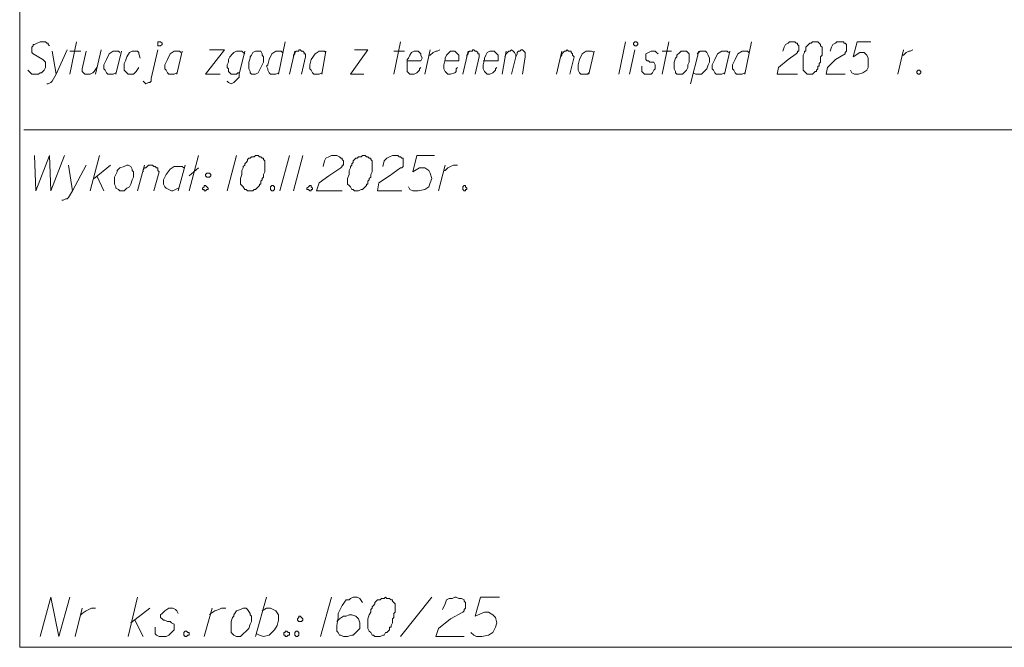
# Model space of a CAD drawing. Header units: metres. Extents: x 7431553 to 7432401, y 5544342 to 5544539.
# Tile 1 of 180: x 7432056 to 7432087, y 5544343 to 5544363. Entities that reach past the tile are written whole.
import ezdxf

# ---------------------------------------------------------------- set-up
doc = ezdxf.new("R2010")
doc.units = ezdxf.units.M
doc.header["$MEASUREMENT"] = 0
doc.layers.add('BG-PR90-PB-PZT-PZT01_2026_04_14$0$MAPA DCP', color=7, linetype='Continuous', lineweight=0)
doc.layers.add('PRIMETECH_XREF', color=7, linetype='Continuous', lineweight=5)

# ---------------------------------------------------------------- blocks, each defined once
blk = doc.blocks.new('BG-PR90-PB-PZT-PZT01_2026_04_14$0$Naddrwiną2025_v2klauzulap')
at = {"layer": 'BG-PR90-PB-PZT-PZT01_2026_04_14$0$MAPA DCP', "linetype": 'Continuous', "lineweight": 9, "transparency": 33554687}
for points in [[(7431819.359, 5544470.114), (7431819.359, 5544551.478)], [(7431803.188, 5544470.241), (7431803.188, 5544503.43)], [(7431800.859, 5544497.672), (7431800.859, 5544497.715), (7431800.775, 5544497.799), (7431800.732, 5544497.884), (7431800.732, 5544497.926), (7431800.69, 5544498.011)], [(7431801.452, 5544497.545), (7431800.69, 5544497.715)], [(7431800.436, 5544496.699), (7431800.436, 5544496.275), (7431800.902, 5544496.148), (7431800.775, 5544496.36), (7431800.775, 5544496.487), (7431800.859, 5544496.572), (7431800.944, 5544496.614), (7431801.071, 5544496.614), (7431801.24, 5544496.614), (7431801.325, 5544496.572), (7431801.41, 5544496.445), (7431801.452, 5544496.318), (7431801.452, 5544496.191), (7431801.41, 5544496.106), (7431801.325, 5544496.064)], [(7431800.732, 5544495.429), (7431800.605, 5544495.471), (7431800.521, 5544495.513), (7431800.478, 5544495.598), (7431800.436, 5544495.64), (7431800.436, 5544495.683), (7431800.436, 5544495.725), (7431800.436, 5544495.81), (7431800.436, 5544495.852), (7431800.478, 5544495.852), (7431800.478, 5544495.894), (7431800.521, 5544495.937), (7431800.563, 5544495.937), (7431800.605, 5544495.937), (7431800.648, 5544495.937), (7431800.69, 5544495.937), (7431800.732, 5544495.937), (7431800.775, 5544495.894), (7431800.817, 5544495.894), (7431800.986, 5544495.598), (7431801.24, 5544495.344), (7431801.452, 5544495.302), (7431801.452, 5544495.894)], [(7431800.732, 5544493.947), (7431800.605, 5544493.989), (7431800.521, 5544494.032), (7431800.478, 5544494.116), (7431800.436, 5544494.159), (7431800.436, 5544494.201), (7431800.436, 5544494.243), (7431800.436, 5544494.286), (7431800.436, 5544494.328), (7431800.478, 5544494.37), (7431800.478, 5544494.413), (7431800.521, 5544494.413), (7431800.563, 5544494.455), (7431800.605, 5544494.455), (7431800.648, 5544494.455), (7431800.69, 5544494.455), (7431800.732, 5544494.455), (7431800.732, 5544494.413), (7431800.775, 5544494.413), (7431800.817, 5544494.37), (7431800.986, 5544494.116), (7431801.24, 5544493.82), (7431801.452, 5544493.778), (7431801.452, 5544494.413)], [(7431800.436, 5544492.973), (7431801.452, 5544492.762)], [(7431800.775, 5544492.889), (7431800.732, 5544492.846), (7431800.732, 5544492.677), (7431800.817, 5544492.55), (7431800.986, 5544492.465), (7431801.156, 5544492.381), (7431801.198, 5544492.381), (7431801.283, 5544492.381), (7431801.325, 5544492.423), (7431801.41, 5544492.465), (7431801.452, 5544492.508), (7431801.452, 5544492.592), (7431801.452, 5544492.635), (7431801.452, 5544492.677), (7431801.41, 5544492.762)], [(7431800.732, 5544492.296), (7431801.452, 5544492.127)], [(7431800.775, 5544492.254), (7431800.732, 5544492.211), (7431800.732, 5544492.042), (7431800.817, 5544491.915), (7431800.986, 5544491.83), (7431801.156, 5544491.746), (7431801.198, 5544491.746), (7431801.283, 5544491.746), (7431801.325, 5544491.788), (7431801.41, 5544491.83), (7431801.452, 5544491.873), (7431801.452, 5544491.957), (7431801.452, 5544492), (7431801.452, 5544492.042), (7431801.41, 5544492.127)], [(7431800.817, 5544491.28), (7431800.732, 5544491.365), (7431800.732, 5544491.534), (7431800.775, 5544491.576), (7431800.859, 5544491.619), (7431800.944, 5544491.661), (7431801.029, 5544491.661), (7431801.071, 5544491.661), (7431801.156, 5544491.619), (7431801.283, 5544491.576), (7431801.367, 5544491.492), (7431801.452, 5544491.407), (7431801.452, 5544491.322), (7431801.452, 5544491.238), (7431801.41, 5544491.153)], [(7431801.748, 5544491.068), (7431800.732, 5544491.322)], [(7431800.732, 5544490.179), (7431800.732, 5544490.476)], [(7431801.452, 5544490.179), (7431800.436, 5544490.391)], [(7431800.817, 5544490.052), (7431800.775, 5544490.01), (7431800.732, 5544489.968), (7431800.732, 5544489.841), (7431800.775, 5544489.756), (7431800.817, 5544489.671), (7431800.902, 5544489.671), (7431800.944, 5544489.671), (7431800.986, 5544489.671), (7431801.029, 5544489.714), (7431801.029, 5544489.756), (7431801.071, 5544489.798), (7431801.071, 5544489.883), (7431801.071, 5544489.925), (7431801.156, 5544489.968), (7431801.198, 5544489.968), (7431801.283, 5544489.968), (7431801.325, 5544489.925), (7431801.41, 5544489.883), (7431801.452, 5544489.841), (7431801.452, 5544489.756), (7431801.452, 5544489.714), (7431801.452, 5544489.629), (7431801.41, 5544489.587), (7431801.367, 5544489.544), (7431801.325, 5544489.544), (7431801.283, 5544489.544), (7431801.198, 5544489.544)], [(7431801.452, 5544489.163), (7431800.69, 5544489.333)], [(7431801.452, 5544488.825), (7431800.436, 5544489.036)], [(7431800.732, 5544488.063), (7431801.452, 5544487.893)], [(7431800.775, 5544488.063), (7431800.732, 5544487.978), (7431800.732, 5544487.809), (7431800.817, 5544487.682), (7431800.986, 5544487.597), (7431801.156, 5544487.555), (7431801.198, 5544487.555), (7431801.283, 5544487.555), (7431801.325, 5544487.555), (7431801.41, 5544487.597), (7431801.452, 5544487.639), (7431801.452, 5544487.724), (7431801.452, 5544487.766), (7431801.452, 5544487.851), (7431801.41, 5544487.893)], [(7431800.902, 5544487.004), (7431800.859, 5544487.047), (7431800.817, 5544487.047), (7431800.775, 5544487.089), (7431800.732, 5544487.131), (7431800.732, 5544487.174), (7431800.69, 5544487.216), (7431800.732, 5544487.258), (7431800.732, 5544487.301), (7431800.732, 5544487.343), (7431800.775, 5544487.343), (7431800.817, 5544487.385), (7431800.859, 5544487.385), (7431800.902, 5544487.428), (7431801.452, 5544487.301)], [(7431801.452, 5544486.877), (7431800.732, 5544487.047)], [(7431800.902, 5544485.269), (7431800.817, 5544485.311), (7431800.775, 5544485.353), (7431800.732, 5544485.396), (7431800.732, 5544485.438), (7431800.69, 5544485.48), (7431800.732, 5544485.523), (7431800.775, 5544485.565), (7431800.859, 5544485.607), (7431800.902, 5544485.607), (7431800.817, 5544485.65), (7431800.775, 5544485.65), (7431800.732, 5544485.692), (7431800.732, 5544485.734), (7431800.69, 5544485.777), (7431800.69, 5544485.819), (7431800.732, 5544485.861), (7431800.775, 5544485.904), (7431800.859, 5544485.904), (7431800.902, 5544485.904), (7431801.452, 5544485.819)], [(7431801.452, 5544485.48), (7431800.902, 5544485.607)], [(7431801.452, 5544485.184), (7431800.732, 5544485.311)], [(7431801.029, 5544484.591), (7431801.029, 5544485.057), (7431800.859, 5544485.057), (7431800.817, 5544485.015), (7431800.732, 5544484.93), (7431800.732, 5544484.845), (7431800.732, 5544484.803), (7431800.775, 5544484.718), (7431800.859, 5544484.676), (7431800.944, 5544484.634), (7431800.986, 5544484.634), (7431801.156, 5544484.591), (7431801.24, 5544484.591), (7431801.283, 5544484.591), (7431801.367, 5544484.634), (7431801.452, 5544484.718), (7431801.452, 5544484.761), (7431801.452, 5544484.803), (7431801.41, 5544484.888), (7431801.367, 5544484.93), (7431801.325, 5544484.972), (7431801.283, 5544484.972), (7431801.24, 5544485.015)], [(7431817.793, 5544485.099), (7431817.793, 5544484.507), (7431818.385, 5544484.337), (7431818.258, 5544484.634), (7431818.258, 5544484.761), (7431818.343, 5544484.888), (7431818.428, 5544484.972), (7431818.597, 5544485.015), (7431818.724, 5544484.972), (7431818.893, 5544484.888), (7431818.978, 5544484.761), (7431819.02, 5544484.549), (7431819.02, 5544484.38), (7431818.978, 5544484.295), (7431818.893, 5544484.21)], [(7431800.902, 5544484.083), (7431800.859, 5544484.083), (7431800.817, 5544484.126), (7431800.775, 5544484.126), (7431800.732, 5544484.168), (7431800.732, 5544484.21), (7431800.732, 5544484.253), (7431800.69, 5544484.253), (7431800.69, 5544484.295), (7431800.732, 5544484.337), (7431800.732, 5544484.38), (7431800.775, 5544484.422), (7431800.817, 5544484.422), (7431800.817, 5544484.464), (7431800.859, 5544484.464), (7431800.902, 5544484.464), (7431801.452, 5544484.337)], [(7431801.452, 5544483.956), (7431800.732, 5544484.126)], [(7431818.174, 5544483.321), (7431818.004, 5544483.406), (7431817.877, 5544483.448), (7431817.835, 5544483.533), (7431817.835, 5544483.618), (7431817.793, 5544483.702), (7431817.793, 5544483.745), (7431817.835, 5544483.829), (7431817.835, 5544483.872), (7431817.835, 5544483.914), (7431817.877, 5544483.999), (7431817.92, 5544483.999), (7431817.962, 5544484.041), (7431818.004, 5544484.041), (7431818.047, 5544484.041), (7431818.131, 5544484.041), (7431818.174, 5544483.999), (7431818.216, 5544483.999), (7431818.258, 5544483.956), (7431818.47, 5544483.575), (7431818.766, 5544483.194), (7431819.02, 5544483.11), (7431819.02, 5544483.999)], [(7431801.029, 5544483.406), (7431801.029, 5544483.829), (7431800.859, 5544483.829), (7431800.817, 5544483.787), (7431800.732, 5544483.702), (7431800.732, 5544483.66), (7431800.732, 5544483.575), (7431800.775, 5544483.533), (7431800.859, 5544483.448), (7431800.944, 5544483.406), (7431800.986, 5544483.406), (7431801.156, 5544483.364), (7431801.24, 5544483.364), (7431801.283, 5544483.364), (7431801.367, 5544483.406), (7431801.452, 5544483.491), (7431801.452, 5544483.533), (7431801.452, 5544483.575), (7431801.41, 5544483.702), (7431801.367, 5544483.745), (7431801.325, 5544483.745), (7431801.283, 5544483.745), (7431801.24, 5544483.787)], [(7431804.458, 5544483.364), (7431804.458, 5544483.406), (7431804.373, 5544483.491), (7431804.331, 5544483.575), (7431804.288, 5544483.66), (7431804.288, 5544483.787)], [(7431805.093, 5544483.194), (7431804.288, 5544483.406)], [(7431800.859, 5544482.898), (7431800.859, 5544482.94), (7431800.775, 5544483.025), (7431800.732, 5544483.11), (7431800.732, 5544483.152), (7431800.69, 5544483.237)], [(7431803.992, 5544483.067), (7431803.992, 5544482.517), (7431804.5, 5544482.39), (7431804.373, 5544482.602), (7431804.373, 5544482.771), (7431804.458, 5544482.898), (7431804.542, 5544482.94), (7431804.712, 5544482.983), (7431804.839, 5544482.94), (7431804.966, 5544482.898), (7431805.05, 5544482.771), (7431805.093, 5544482.559), (7431805.093, 5544482.39), (7431805.05, 5544482.305), (7431804.966, 5544482.263)], [(7431801.452, 5544482.771), (7431800.69, 5544482.94)], [(7431819.02, 5544482.009), (7431817.793, 5544482.983)], [(7431801.029, 5544482.221), (7431801.029, 5544482.644), (7431800.944, 5544482.686), (7431800.859, 5544482.644), (7431800.817, 5544482.644), (7431800.732, 5544482.559), (7431800.732, 5544482.475), (7431800.732, 5544482.432), (7431800.775, 5544482.348), (7431800.859, 5544482.305), (7431800.944, 5544482.263), (7431800.986, 5544482.221), (7431801.156, 5544482.221), (7431801.24, 5544482.221), (7431801.283, 5544482.221), (7431801.367, 5544482.221), (7431801.452, 5544482.305), (7431801.452, 5544482.348), (7431801.452, 5544482.432), (7431801.41, 5544482.517), (7431801.367, 5544482.559), (7431801.325, 5544482.602), (7431801.283, 5544482.602), (7431801.24, 5544482.644)], [(7431801.452, 5544481.797), (7431800.436, 5544482.009)], [(7431800.732, 5544481.797), (7431800.732, 5544482.136)], [(7431804.331, 5544481.459), (7431804.161, 5544481.501), (7431804.077, 5544481.586), (7431804.034, 5544481.67), (7431803.992, 5544481.755), (7431803.992, 5544481.797), (7431803.992, 5544481.84), (7431803.992, 5544481.924), (7431804.034, 5544481.967), (7431804.034, 5544482.009), (7431804.077, 5544482.051), (7431804.077, 5544482.094), (7431804.119, 5544482.094), (7431804.161, 5544482.094), (7431804.204, 5544482.094), (7431804.246, 5544482.094), (7431804.288, 5544482.094), (7431804.331, 5544482.094), (7431804.373, 5544482.051), (7431804.373, 5544482.009), (7431804.627, 5544481.67), (7431804.839, 5544481.332), (7431805.092, 5544481.289), (7431805.092, 5544482.051)], [(7431800.69, 5544480.57), (7431800.69, 5544480.993), (7431801.452, 5544480.443), (7431801.452, 5544480.866)], [(7431817.962, 5544480.824), (7431817.835, 5544480.739), (7431817.793, 5544480.654), (7431817.793, 5544480.527), (7431817.835, 5544480.443), (7431817.877, 5544480.4), (7431817.877, 5544480.316), (7431818.047, 5544480.189), (7431818.301, 5544480.062), (7431818.428, 5544480.062), (7431818.682, 5544480.019), (7431818.851, 5544480.019), (7431818.893, 5544480.062), (7431818.978, 5544480.104), (7431818.978, 5544480.146), (7431819.02, 5544480.231), (7431819.02, 5544480.358), (7431818.978, 5544480.485), (7431818.978, 5544480.527), (7431818.893, 5544480.612), (7431818.766, 5544480.739), (7431818.639, 5544480.739), (7431818.597, 5544480.739), (7431818.47, 5544480.697), (7431818.428, 5544480.654), (7431818.385, 5544480.612), (7431818.343, 5544480.485), (7431818.343, 5544480.4), (7431818.385, 5544480.316), (7431818.385, 5544480.231), (7431818.47, 5544480.104), (7431818.512, 5544480.062), (7431818.555, 5544480.019)], [(7431804.331, 5544479.596), (7431804.161, 5544479.638), (7431804.077, 5544479.681), (7431804.034, 5544479.765), (7431803.992, 5544479.85), (7431803.992, 5544479.892), (7431803.992, 5544479.935), (7431803.992, 5544480.019), (7431804.034, 5544480.104), (7431804.077, 5544480.146), (7431804.077, 5544480.189), (7431804.119, 5544480.189), (7431804.161, 5544480.231), (7431804.204, 5544480.231), (7431804.246, 5544480.231), (7431804.288, 5544480.231), (7431804.288, 5544480.189), (7431804.331, 5544480.189), (7431804.373, 5544480.146), (7431804.627, 5544479.765), (7431804.839, 5544479.469), (7431805.092, 5544479.384), (7431805.092, 5544480.189)], [(7431800.732, 5544479.681), (7431801.452, 5544479.554)], [(7431800.775, 5544479.681), (7431800.732, 5544479.638), (7431800.732, 5544479.469), (7431800.817, 5544479.342), (7431800.986, 5544479.215), (7431801.156, 5544479.173), (7431801.198, 5544479.173), (7431801.283, 5544479.173), (7431801.325, 5544479.215), (7431801.41, 5544479.257), (7431801.452, 5544479.3), (7431801.452, 5544479.384), (7431801.452, 5544479.427), (7431801.452, 5544479.469), (7431801.41, 5544479.554)], [(7431817.793, 5544479.85), (7431819.02, 5544479.511)], [(7431800.902, 5544478.665), (7431800.859, 5544478.665), (7431800.817, 5544478.707), (7431800.775, 5544478.707), (7431800.732, 5544478.749), (7431800.732, 5544478.792), (7431800.732, 5544478.834), (7431800.69, 5544478.834), (7431800.69, 5544478.876), (7431800.732, 5544478.919), (7431800.732, 5544478.961), (7431800.775, 5544479.003), (7431800.817, 5544479.003), (7431800.817, 5544479.046), (7431800.859, 5544479.046), (7431800.902, 5544479.046), (7431801.452, 5544478.919)], [(7431803.992, 5544478.961), (7431805.093, 5544478.665)], [(7431801.452, 5544478.538), (7431800.732, 5544478.707)], [(7431803.992, 5544478.538), (7431805.093, 5544478.241)], [(7431800.436, 5544478.411), (7431801.452, 5544478.199)], [(7431800.775, 5544478.326), (7431800.732, 5544478.284), (7431800.732, 5544478.114), (7431800.817, 5544477.987), (7431800.986, 5544477.903), (7431801.156, 5544477.86), (7431801.198, 5544477.818), (7431801.283, 5544477.86), (7431801.325, 5544477.86), (7431801.41, 5544477.903), (7431801.452, 5544477.945), (7431801.452, 5544478.03), (7431801.452, 5544478.072), (7431801.452, 5544478.114), (7431801.41, 5544478.199)], [(7431818.216, 5544477.691), (7431818.131, 5544477.818), (7431818.131, 5544477.945), (7431818.174, 5544478.03), (7431818.216, 5544478.114), (7431818.343, 5544478.199), (7431818.512, 5544478.199), (7431818.682, 5544478.157), (7431818.809, 5544478.072), (7431818.978, 5544477.903), (7431819.02, 5544477.733), (7431818.978, 5544477.606), (7431818.936, 5544477.522)], [(7431819.02, 5544477.479), (7431817.793, 5544477.818)], [(7431801.41, 5544476.971), (7431801.41, 5544476.929), (7431801.452, 5544476.887), (7431801.452, 5544476.717), (7431801.41, 5544476.675), (7431801.367, 5544476.633), (7431801.283, 5544476.633), (7431801.24, 5544476.59), (7431801.156, 5544476.59), (7431801.071, 5544476.633), (7431800.986, 5544476.633), (7431800.902, 5544476.675), (7431800.817, 5544476.76), (7431800.775, 5544476.802), (7431800.732, 5544476.887), (7431800.732, 5544476.971), (7431800.732, 5544477.056), (7431800.817, 5544477.141)], [(7431800.732, 5544477.141), (7431801.452, 5544476.971), (7431801.537, 5544476.971), (7431801.579, 5544476.929), (7431801.621, 5544476.887), (7431801.706, 5544476.802), (7431801.748, 5544476.717), (7431801.706, 5544476.633), (7431801.664, 5544476.59)], [(7431803.992, 5544476.887), (7431805.093, 5544476.59)], [(7431800.69, 5544476.04), (7431800.69, 5544476.506), (7431801.452, 5544475.913), (7431801.452, 5544476.379)], [(7431818.343, 5544476.04), (7431818.301, 5544476.082), (7431818.216, 5544476.209), (7431818.174, 5544476.336), (7431818.131, 5544476.421), (7431818.131, 5544476.548)], [(7431819.02, 5544475.871), (7431818.131, 5544476.125)], [(7431805.093, 5544475.405), (7431803.992, 5544475.701)], [(7431804.627, 5544475.405), (7431804.373, 5544475.701)], [(7431800.732, 5544475.193), (7431801.452, 5544475.024)], [(7431800.775, 5544475.151), (7431800.732, 5544475.109), (7431800.732, 5544474.939), (7431800.817, 5544474.812), (7431800.986, 5544474.728), (7431801.156, 5544474.643), (7431801.198, 5544474.643), (7431801.283, 5544474.643), (7431801.325, 5544474.686), (7431801.41, 5544474.728), (7431801.452, 5544474.77), (7431801.452, 5544474.855), (7431801.452, 5544474.897), (7431801.452, 5544474.939), (7431801.41, 5544475.024)], [(7431804.288, 5544475.278), (7431805.093, 5544475.066)], [(7431804.373, 5544475.236), (7431804.331, 5544475.193), (7431804.331, 5544474.939), (7431804.415, 5544474.812), (7431804.585, 5544474.686), (7431804.754, 5544474.601), (7431804.839, 5544474.601), (7431804.881, 5544474.601), (7431804.966, 5544474.643), (7431805.008, 5544474.686), (7431805.05, 5544474.77), (7431805.093, 5544474.855), (7431805.093, 5544474.897), (7431805.05, 5544474.982), (7431805.008, 5544475.066)], [(7431818.301, 5544475.066), (7431818.216, 5544475.024), (7431818.174, 5544474.982), (7431818.131, 5544474.897), (7431818.131, 5544474.812), (7431818.131, 5544474.77), (7431818.216, 5544474.643), (7431818.301, 5544474.559), (7431818.343, 5544474.516), (7431818.428, 5544474.516), (7431818.47, 5544474.559), (7431818.512, 5544474.601), (7431818.512, 5544474.643), (7431818.555, 5544474.728), (7431818.555, 5544474.812), (7431818.597, 5544474.855), (7431818.639, 5544474.939), (7431818.724, 5544474.939), (7431818.809, 5544474.939), (7431818.851, 5544474.897), (7431818.936, 5544474.812), (7431818.978, 5544474.77), (7431819.02, 5544474.686), (7431819.02, 5544474.601), (7431819.02, 5544474.474), (7431818.978, 5544474.389), (7431818.936, 5544474.347), (7431818.851, 5544474.347), (7431818.809, 5544474.347), (7431818.724, 5544474.347)], [(7431804.5, 5544473.966), (7431804.458, 5544473.966), (7431804.373, 5544474.008), (7431804.373, 5544474.051), (7431804.331, 5544474.093), (7431804.288, 5544474.135), (7431804.288, 5544474.178), (7431804.288, 5544474.22), (7431804.288, 5544474.262), (7431804.331, 5544474.305), (7431804.331, 5544474.347), (7431804.373, 5544474.389), (7431804.373, 5544474.432), (7431804.415, 5544474.432), (7431804.458, 5544474.432), (7431804.5, 5544474.474), (7431805.093, 5544474.305)], [(7431801.664, 5544473.966), (7431801.706, 5544474.008), (7431801.748, 5544474.051), (7431801.706, 5544474.135), (7431801.706, 5544474.178), (7431801.664, 5544474.22), (7431801.579, 5544474.22), (7431800.69, 5544474.432)], [(7431818.597, 5544473.585), (7431818.131, 5544474.178)], [(7431800.944, 5544473.881), (7431800.817, 5544473.839), (7431800.775, 5544473.839), (7431800.732, 5544473.796), (7431800.732, 5544473.712), (7431800.732, 5544473.627), (7431800.775, 5544473.543), (7431800.902, 5544473.458), (7431801.029, 5544473.416), (7431801.113, 5544473.373), (7431801.283, 5544473.373), (7431801.325, 5544473.373), (7431801.367, 5544473.416), (7431801.452, 5544473.5), (7431801.452, 5544473.543), (7431801.452, 5544473.627), (7431801.452, 5544473.67), (7431801.367, 5544473.754), (7431801.24, 5544473.839)], [(7431805.093, 5544473.796), (7431804.288, 5544474.008)], [(7431818.512, 5544473.712), (7431819.02, 5544473.966)], [(7431819.02, 5544473.5), (7431817.793, 5544473.796)], [(7431800.732, 5544473.289), (7431801.452, 5544473.119)], [(7431800.775, 5544473.246), (7431800.732, 5544473.204), (7431800.732, 5544473.035), (7431800.817, 5544472.908), (7431800.986, 5544472.823), (7431801.156, 5544472.738), (7431801.198, 5544472.738), (7431801.283, 5544472.738), (7431801.325, 5544472.781), (7431801.41, 5544472.823), (7431801.452, 5544472.865), (7431801.452, 5544472.95), (7431801.452, 5544472.992), (7431801.452, 5544473.035), (7431801.41, 5544473.119)], [(7431804.712, 5544472.442), (7431804.288, 5544472.95)], [(7431801.452, 5544472.484), (7431800.69, 5544472.654)], [(7431805.093, 5544472.315), (7431803.992, 5544472.611)], [(7431804.627, 5544472.527), (7431805.093, 5544472.738)], [(7431800.732, 5544472.188), (7431801.283, 5544472.061), (7431801.367, 5544472.061), (7431801.41, 5544472.103), (7431801.452, 5544472.146), (7431801.452, 5544472.188), (7431801.452, 5544472.23), (7431801.452, 5544472.315), (7431801.41, 5544472.4), (7431801.367, 5544472.442), (7431801.24, 5544472.527)], [(7431818.343, 5544472.019), (7431818.301, 5544472.061), (7431818.216, 5544472.188), (7431818.174, 5544472.273), (7431818.131, 5544472.357), (7431818.131, 5544472.484)], [(7431800.732, 5544471.68), (7431800.732, 5544472.019)], [(7431804.288, 5544472.188), (7431805.093, 5544471.765), (7431805.304, 5544471.638), (7431805.347, 5544471.595), (7431805.347, 5544471.553), (7431805.389, 5544471.468), (7431805.389, 5544471.426)], [(7431819.02, 5544471.849), (7431818.131, 5544472.061)], [(7431801.452, 5544471.68), (7431800.436, 5544471.892)], [(7431804.288, 5544471.638), (7431805.093, 5544471.765)], [(7431800.69, 5544471.595), (7431801.452, 5544471.257), (7431801.664, 5544471.13), (7431801.706, 5544471.087), (7431801.748, 5544471.003), (7431801.748, 5544470.96)], [(7431803.992, 5544470.579), (7431805.093, 5544470.622), (7431803.992, 5544471.045), (7431805.093, 5544471.087), (7431803.992, 5544471.511)], [(7431819.02, 5544470.749), (7431817.793, 5544471.087), (7431819.02, 5544471.341), (7431817.793, 5544471.68)], [(7431800.732, 5544471.13), (7431801.452, 5544471.257)], [(7431800.563, 5544471.045), (7431800.521, 5544471.003), (7431800.478, 5544471.003), (7431800.478, 5544470.96), (7431800.436, 5544470.918), (7431800.436, 5544470.876), (7431800.436, 5544470.833), (7431800.436, 5544470.791), (7431800.436, 5544470.749), (7431800.478, 5544470.664), (7431800.521, 5544470.579), (7431800.521, 5544470.537), (7431800.563, 5544470.537), (7431800.605, 5544470.495), (7431800.648, 5544470.495), (7431800.69, 5544470.495), (7431800.732, 5544470.495), (7431800.775, 5544470.495), (7431800.817, 5544470.537), (7431800.986, 5544470.833), (7431801.071, 5544470.918), (7431801.113, 5544470.918), (7431801.156, 5544470.918), (7431801.198, 5544470.918), (7431801.24, 5544470.918), (7431801.325, 5544470.876), (7431801.367, 5544470.833), (7431801.41, 5544470.791), (7431801.41, 5544470.749), (7431801.452, 5544470.706), (7431801.452, 5544470.664), (7431801.452, 5544470.622), (7431801.452, 5544470.579), (7431801.452, 5544470.537), (7431801.452, 5544470.495), (7431801.41, 5544470.452), (7431801.367, 5544470.41), (7431801.325, 5544470.368)], [(7431778.338, 5544470.114), (7431819.359, 5544470.114)]]:
    blk.add_lwpolyline(points, dxfattribs=at)
for points in [[(7431801.325, 5544498.18), (7431801.325, 5544498.223), (7431801.367, 5544498.265), (7431801.41, 5544498.265), (7431801.452, 5544498.223), (7431801.452, 5544498.18), (7431801.41, 5544498.138), (7431801.367, 5544498.138)], [(7431800.436, 5544494.963), (7431800.436, 5544494.878), (7431800.478, 5544494.836), (7431800.478, 5544494.794), (7431800.521, 5544494.751), (7431800.563, 5544494.709), (7431800.605, 5544494.667), (7431800.648, 5544494.667), (7431800.732, 5544494.667), (7431800.732, 5544494.624), (7431800.775, 5544494.624), (7431800.859, 5544494.582), (7431800.986, 5544494.582), (7431801.113, 5544494.582), (7431801.198, 5544494.582), (7431801.24, 5544494.582), (7431801.325, 5544494.582), (7431801.367, 5544494.624), (7431801.41, 5544494.667), (7431801.452, 5544494.709), (7431801.452, 5544494.751), (7431801.452, 5544494.794), (7431801.452, 5544494.836), (7431801.452, 5544494.878), (7431801.41, 5544494.921), (7431801.367, 5544494.963), (7431801.367, 5544495.005), (7431801.325, 5544495.005), (7431801.283, 5544495.048), (7431801.24, 5544495.048), (7431801.198, 5544495.048), (7431801.198, 5544495.09), (7431801.156, 5544495.09), (7431801.113, 5544495.09), (7431801.071, 5544495.132), (7431801.029, 5544495.132), (7431800.986, 5544495.132), (7431800.902, 5544495.132), (7431800.859, 5544495.175), (7431800.817, 5544495.175), (7431800.775, 5544495.175), (7431800.69, 5544495.175), (7431800.648, 5544495.175), (7431800.605, 5544495.175), (7431800.563, 5544495.132), (7431800.521, 5544495.132), (7431800.478, 5544495.09), (7431800.436, 5544495.048), (7431800.436, 5544495.005)], [(7431800.732, 5544490.857), (7431800.732, 5544490.941), (7431800.817, 5544491.026), (7431801.071, 5544491.026), (7431801.156, 5544490.984), (7431801.24, 5544490.984), (7431801.325, 5544490.941), (7431801.41, 5544490.857), (7431801.452, 5544490.814), (7431801.452, 5544490.687), (7431801.452, 5544490.645), (7431801.41, 5544490.603), (7431801.367, 5544490.603), (7431801.283, 5544490.56), (7431801.113, 5544490.56), (7431801.071, 5544490.56), (7431800.944, 5544490.603), (7431800.902, 5544490.645), (7431800.859, 5544490.645), (7431800.775, 5544490.73), (7431800.732, 5544490.772)], [(7431800.436, 5544489.333), (7431800.436, 5544489.375), (7431800.478, 5544489.417), (7431800.521, 5544489.417), (7431800.563, 5544489.375), (7431800.563, 5544489.333), (7431800.521, 5544489.29), (7431800.478, 5544489.29)], [(7431804.923, 5544483.999), (7431804.923, 5544484.041), (7431804.966, 5544484.041), (7431805.008, 5544484.083), (7431805.05, 5544484.083), (7431805.05, 5544484.041), (7431805.093, 5544484.041), (7431805.093, 5544483.999), (7431805.05, 5544483.956), (7431805.008, 5544483.956), (7431804.966, 5544483.956)], [(7431817.793, 5544481.543), (7431817.835, 5544481.501), (7431817.835, 5544481.416), (7431817.877, 5544481.374), (7431817.877, 5544481.289), (7431817.92, 5544481.247), (7431817.962, 5544481.205), (7431818.004, 5544481.205), (7431818.047, 5544481.162), (7431818.089, 5544481.12), (7431818.131, 5544481.12), (7431818.174, 5544481.078), (7431818.258, 5544481.078), (7431818.343, 5544481.035), (7431818.47, 5544480.993), (7431818.597, 5544480.993), (7431818.682, 5544480.993), (7431818.766, 5544480.993), (7431818.851, 5544481.035), (7431818.893, 5544481.078), (7431818.978, 5544481.12), (7431818.978, 5544481.162), (7431819.02, 5544481.205), (7431819.02, 5544481.247), (7431819.02, 5544481.289), (7431819.02, 5544481.374), (7431818.978, 5544481.459), (7431818.978, 5544481.501), (7431818.893, 5544481.543), (7431818.893, 5544481.586), (7431818.851, 5544481.628), (7431818.809, 5544481.67), (7431818.766, 5544481.67), (7431818.724, 5544481.67), (7431818.724, 5544481.713), (7431818.682, 5544481.713), (7431818.597, 5544481.755), (7431818.555, 5544481.755), (7431818.512, 5544481.755), (7431818.47, 5544481.755), (7431818.428, 5544481.797), (7431818.343, 5544481.797), (7431818.301, 5544481.797), (7431818.258, 5544481.84), (7431818.216, 5544481.84), (7431818.131, 5544481.84), (7431818.089, 5544481.84), (7431818.047, 5544481.84), (7431818.004, 5544481.84), (7431817.962, 5544481.797), (7431817.92, 5544481.755), (7431817.877, 5544481.755), (7431817.877, 5544481.713), (7431817.835, 5544481.67), (7431817.835, 5544481.628), (7431817.835, 5544481.586)], [(7431803.992, 5544480.866), (7431803.992, 5544480.824), (7431804.034, 5544480.781), (7431804.034, 5544480.697), (7431804.077, 5544480.654), (7431804.077, 5544480.612), (7431804.119, 5544480.57), (7431804.161, 5544480.527), (7431804.204, 5544480.527), (7431804.246, 5544480.485), (7431804.288, 5544480.485), (7431804.331, 5544480.443), (7431804.373, 5544480.443), (7431804.458, 5544480.4), (7431804.585, 5544480.4), (7431804.712, 5544480.358), (7431804.796, 5544480.358), (7431804.881, 5544480.358), (7431804.923, 5544480.4), (7431804.966, 5544480.443), (7431805.05, 5544480.485), (7431805.05, 5544480.527), (7431805.093, 5544480.57), (7431805.093, 5544480.612), (7431805.093, 5544480.654), (7431805.093, 5544480.697), (7431805.05, 5544480.781), (7431805.05, 5544480.824), (7431805.008, 5544480.866), (7431804.966, 5544480.908), (7431804.923, 5544480.951), (7431804.881, 5544480.951), (7431804.881, 5544480.993), (7431804.839, 5544480.993), (7431804.796, 5544480.993), (7431804.754, 5544481.035), (7431804.712, 5544481.035), (7431804.669, 5544481.078), (7431804.627, 5544481.078), (7431804.585, 5544481.078), (7431804.5, 5544481.12), (7431804.458, 5544481.12), (7431804.415, 5544481.12), (7431804.331, 5544481.12), (7431804.288, 5544481.12), (7431804.246, 5544481.12), (7431804.204, 5544481.12), (7431804.161, 5544481.12), (7431804.119, 5544481.078), (7431804.077, 5544481.078), (7431804.077, 5544481.035), (7431804.034, 5544480.993), (7431804.034, 5544480.951), (7431803.992, 5544480.908)], [(7431804.923, 5544479.173), (7431804.923, 5544479.215), (7431804.966, 5544479.215), (7431805.008, 5544479.257), (7431805.05, 5544479.257), (7431805.05, 5544479.215), (7431805.093, 5544479.215), (7431805.093, 5544479.173), (7431805.05, 5544479.13), (7431805.05, 5544479.088), (7431805.008, 5544479.088), (7431804.966, 5544479.13)], [(7431818.385, 5544478.834), (7431818.385, 5544478.876), (7431818.428, 5544478.919), (7431818.47, 5544478.961), (7431818.512, 5544478.961), (7431818.555, 5544478.919), (7431818.555, 5544478.876), (7431818.555, 5544478.834), (7431818.512, 5544478.792), (7431818.47, 5544478.792), (7431818.428, 5544478.834)], [(7431818.851, 5544478.749), (7431818.851, 5544478.792), (7431818.893, 5544478.834), (7431818.978, 5544478.834), (7431819.02, 5544478.792), (7431819.02, 5544478.749), (7431818.978, 5544478.707), (7431818.893, 5544478.707)], [(7431818.851, 5544478.411), (7431818.851, 5544478.453), (7431818.893, 5544478.495), (7431818.893, 5544478.538), (7431818.978, 5544478.538), (7431818.978, 5544478.495), (7431819.02, 5544478.453), (7431819.02, 5544478.411), (7431818.978, 5544478.411), (7431818.978, 5544478.368), (7431818.893, 5544478.368), (7431818.893, 5544478.411)], [(7431804.923, 5544477.987), (7431804.923, 5544478.03), (7431804.966, 5544478.072), (7431805.05, 5544478.072), (7431805.093, 5544478.03), (7431805.093, 5544477.987), (7431805.05, 5544477.945), (7431805.008, 5544477.945), (7431804.966, 5544477.945)], [(7431800.732, 5544477.564), (7431800.732, 5544477.649), (7431800.817, 5544477.691), (7431800.859, 5544477.691), (7431800.902, 5544477.733), (7431800.944, 5544477.733), (7431801.071, 5544477.733), (7431801.156, 5544477.691), (7431801.24, 5544477.649), (7431801.325, 5544477.606), (7431801.41, 5544477.564), (7431801.452, 5544477.479), (7431801.452, 5544477.395), (7431801.452, 5544477.352), (7431801.41, 5544477.31), (7431801.367, 5544477.31), (7431801.283, 5544477.268), (7431801.113, 5544477.268), (7431801.071, 5544477.268), (7431800.944, 5544477.31), (7431800.902, 5544477.31), (7431800.859, 5544477.352), (7431800.775, 5544477.395), (7431800.732, 5544477.479)], [(7431803.992, 5544477.522), (7431803.992, 5544477.479), (7431804.034, 5544477.437), (7431804.034, 5544477.352), (7431804.077, 5544477.31), (7431804.077, 5544477.268), (7431804.119, 5544477.225), (7431804.161, 5544477.225), (7431804.204, 5544477.183), (7431804.246, 5544477.141), (7431804.288, 5544477.141), (7431804.331, 5544477.098), (7431804.373, 5544477.098), (7431804.458, 5544477.056), (7431804.585, 5544477.056), (7431804.712, 5544477.014), (7431804.796, 5544477.014), (7431804.881, 5544477.014), (7431804.923, 5544477.056), (7431804.966, 5544477.098), (7431805.05, 5544477.141), (7431805.05, 5544477.183), (7431805.093, 5544477.225), (7431805.093, 5544477.268), (7431805.093, 5544477.31), (7431805.093, 5544477.395), (7431805.05, 5544477.437), (7431805.05, 5544477.479), (7431805.008, 5544477.522), (7431804.966, 5544477.564), (7431804.923, 5544477.606), (7431804.881, 5544477.606), (7431804.881, 5544477.649), (7431804.839, 5544477.649), (7431804.796, 5544477.649), (7431804.754, 5544477.691), (7431804.712, 5544477.691), (7431804.669, 5544477.733), (7431804.627, 5544477.733), (7431804.585, 5544477.733), (7431804.5, 5544477.776), (7431804.458, 5544477.776), (7431804.415, 5544477.776), (7431804.331, 5544477.776), (7431804.288, 5544477.776), (7431804.246, 5544477.776), (7431804.204, 5544477.776), (7431804.161, 5544477.776), (7431804.119, 5544477.733), (7431804.077, 5544477.733), (7431804.077, 5544477.691), (7431804.034, 5544477.649), (7431804.034, 5544477.606), (7431803.992, 5544477.564)], [(7431818.131, 5544477.098), (7431818.131, 5544477.183), (7431818.174, 5544477.225), (7431818.301, 5544477.31), (7431818.343, 5544477.31), (7431818.385, 5544477.352), (7431818.428, 5544477.352), (7431818.555, 5544477.352), (7431818.639, 5544477.31), (7431818.766, 5544477.268), (7431818.851, 5544477.183), (7431818.936, 5544477.098), (7431819.02, 5544477.014), (7431819.02, 5544476.887), (7431818.978, 5544476.802), (7431818.936, 5544476.76), (7431818.893, 5544476.717), (7431818.809, 5544476.717), (7431818.597, 5544476.717), (7431818.555, 5544476.717), (7431818.428, 5544476.76), (7431818.385, 5544476.802), (7431818.343, 5544476.802), (7431818.216, 5544476.887), (7431818.174, 5544477.014)], [(7431804.542, 5544475.955), (7431804.542, 5544476.04), (7431804.585, 5544476.082), (7431804.627, 5544476.082), (7431804.669, 5544476.04), (7431804.669, 5544475.998), (7431804.669, 5544475.955), (7431804.627, 5544475.913), (7431804.585, 5544475.913)], [(7431804.923, 5544475.871), (7431804.923, 5544475.913), (7431804.966, 5544475.955), (7431805.008, 5544475.998), (7431805.05, 5544475.998), (7431805.05, 5544475.955), (7431805.093, 5544475.913), (7431805.093, 5544475.871), (7431805.05, 5544475.871), (7431805.05, 5544475.828), (7431805.008, 5544475.828), (7431804.966, 5544475.871)], [(7431818.851, 5544475.278), (7431818.851, 5544475.32), (7431818.893, 5544475.363), (7431818.893, 5544475.405), (7431818.978, 5544475.405), (7431818.978, 5544475.363), (7431819.02, 5544475.32), (7431819.02, 5544475.278), (7431818.978, 5544475.236), (7431818.893, 5544475.236)], [(7431800.436, 5544474.474), (7431800.436, 5544474.516), (7431800.478, 5544474.559), (7431800.521, 5544474.559), (7431800.563, 5544474.516), (7431800.563, 5544474.474), (7431800.563, 5544474.432), (7431800.521, 5544474.432), (7431800.478, 5544474.432), (7431800.436, 5544474.432)], [(7431804.288, 5544473.458), (7431804.288, 5544473.5), (7431804.331, 5544473.585), (7431804.415, 5544473.627), (7431804.458, 5544473.627), (7431804.5, 5544473.67), (7431804.542, 5544473.67), (7431804.669, 5544473.67), (7431804.754, 5544473.627), (7431804.881, 5544473.585), (7431804.966, 5544473.543), (7431805.008, 5544473.458), (7431805.093, 5544473.373), (7431805.093, 5544473.246), (7431805.05, 5544473.204), (7431805.008, 5544473.119), (7431804.966, 5544473.119), (7431804.881, 5544473.077), (7431804.712, 5544473.077), (7431804.669, 5544473.077), (7431804.585, 5544473.119), (7431804.5, 5544473.162), (7431804.458, 5544473.162), (7431804.373, 5544473.246), (7431804.331, 5544473.373)]]:
    blk.add_lwpolyline(points, close=True, dxfattribs=at)
blk = doc.blocks.new('BG-PR90-PB-PZT-PZT01_2026_04_14')
at = {"layer": 'BG-PR90-PB-PZT-PZT01_2026_04_14$0$MAPA DCP', "rotation": 270}
blk.add_blockref('BG-PR90-PB-PZT-PZT01_2026_04_14$0$Naddrwiną2025_v2klauzulap', (1887585.788, 12976162.34), dxfattribs=at)

msp = doc.modelspace()

# ---------------------------------------------------------------- block references
at = {"layer": 'PRIMETECH_XREF', "linetype": 'Continuous', "lineweight": 0, "rotation": 360}
msp.add_blockref('BG-PR90-PB-PZT-PZT01_2026_04_14', (0, 0), dxfattribs=at)

doc.saveas('drawing.dxf')
